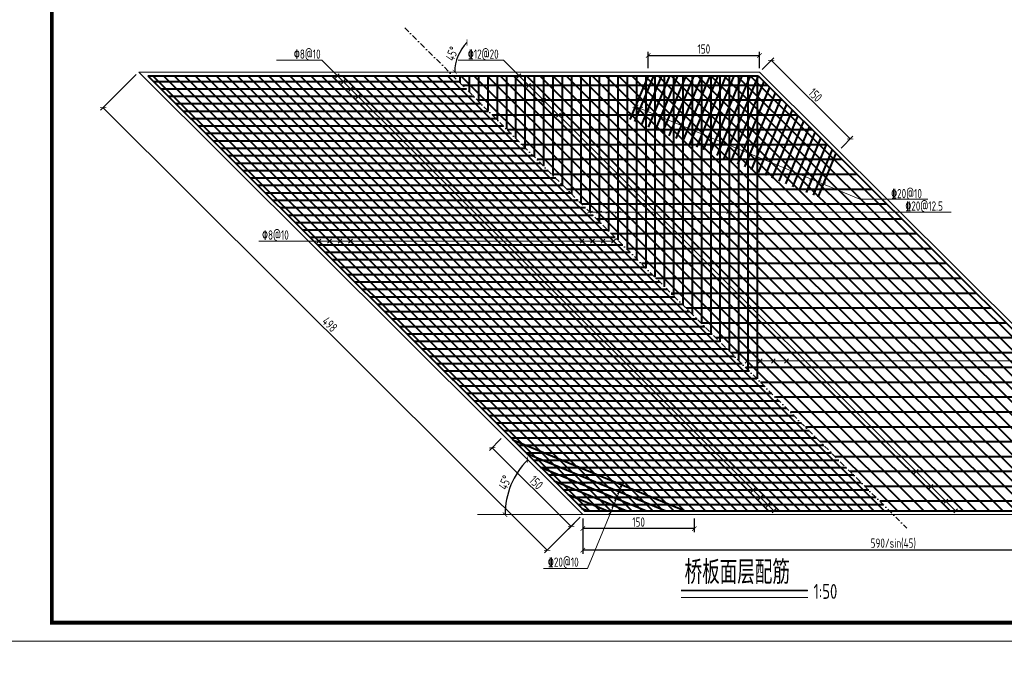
# Model space of a CAD drawing. Header units: inches. Extents: x 97745 to 142261, y 62673 to 100665.
# Tile 49 of 148: x 108033 to 110683, y 76881 to 78593. Entities that reach past the tile are written whole.
import ezdxf

# ---------------------------------------------------------------- set-up
doc = ezdxf.new("R2010")
doc.units = ezdxf.units.IN
doc.header["$MEASUREMENT"] = 0
doc.linetypes.add('DASHDOTX2', pattern=[2, 1, -0.5, 0, -0.5])
doc.layers.get('0').update_dxf_attribs({"lineweight": 15})
for name, color, linetype, lineweight in [('BM1', 7, 'Continuous', 15), ('文字', 7, 'Continuous', 20), ('轮廓线', 1, 'Continuous', 40)]:
    doc.layers.add(name, color=color, linetype=linetype, lineweight=lineweight)
doc.layers.add('轴线', color=3, linetype='DASHDOTX2')
doc.styles.add('HZTXT', font='tssdeng.shx', dxfattribs={"width": 0.75, "bigfont": 'hztxt.shx'})
doc.dimstyles.new('6', dxfattribs={"dimtxt": 25, "dimasz": 12, "dimexe": 10, "dimexo": 130, "dimgap": 5, "dimtad": 1, "dimdec": 0, "dimzin": 0, "dimdsep": 46, "dimtxsty": 'HZTXT', "dimblk": 'ARCHTICK', "dimcen": 0, "dimclrt": 7, "dimazin": 2, "dimtfac": 1, "dimtdec": 0, "dimtix": 1, "dimtmove": 2, "dimatfit": 3, "dimfxl": 250, "dimtolj": 1, "dimtzin": 0, "dimarcsym": 0})

# ---------------------------------------------------------------- blocks, each defined once
blk = doc.blocks.new('_ArchTick')
at = {"color": 0, "linetype": 'ByBlock', "const_width": 0.15}
blk.add_lwpolyline([(-0.5, -0.5), (0.5, 0.5)], dxfattribs=at)
blk = doc.blocks.new('*D440')
at = {"color": 0, "lineweight": -2, "transparency": 16777216}
blk.add_arc((109316.3, 78451.6), 112.3, 135.0847, 180, dxfattribs=at)
at = {"color": 0, "lineweight": -2, "transparency": 16777216, "xscale": 12, "yscale": 12, "zscale": 12}
for p, rotation in [((109236.8, 78530.8), 45.08468294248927), ((109204.1, 78451.6), 269.9999999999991)]:
    blk.add_blockref('_ArchTick', p, dxfattribs=dict(at, rotation=rotation))
at = {"color": 7, "transparency": 16777216, "insert": (109196.4, 78501.1), "char_height": 25, "attachment_point": 5, "rotation": 67.5423, "style": 'HZTXT'}
blk.add_mtext('\\A1;45°', dxfattribs=at)
blk = doc.blocks.new('*D424')
at = {"color": 0, "lineweight": -2, "transparency": 16777216}
for p, q in [((109724.5, 78461.6), (109724.5, 78506.1)), ((109724.5, 78496.1), (110024.5, 78496.1)), ((110024.5, 78461.6), (110024.5, 78506.1))]:
    blk.add_line(p, q, dxfattribs=at)
at = {"color": 0, "lineweight": -2, "transparency": 16777216, "xscale": 12, "yscale": 12, "zscale": 12, "rotation": 180}
blk.add_blockref('_ArchTick', (109724.5, 78496.1), dxfattribs=at)
at = {"color": 0, "lineweight": -2, "transparency": 16777216, "xscale": 12, "yscale": 12, "zscale": 12}
blk.add_blockref('_ArchTick', (110024.5, 78496.1), dxfattribs=at)
at = {"color": 7, "transparency": 16777216, "insert": (109874.5, 78513.6), "char_height": 25, "attachment_point": 5, "style": 'HZTXT'}
blk.add_mtext('\\A1;150', dxfattribs=at)
blk = doc.blocks.new('*D425')
at = {"color": 0, "lineweight": -2, "transparency": 16777216}
for p, q in [((110031.5, 78458.6), (110063, 78490.2)), ((110268.4, 78271.3), (110055.9, 78483.1)), ((110244, 78246.8), (110275.5, 78278.4))]:
    blk.add_line(p, q, dxfattribs=at)
at = {"color": 0, "lineweight": -2, "transparency": 16777216, "xscale": 12, "yscale": 12, "zscale": 12}
for p, rotation in [((110055.9, 78483.1), 135.0846829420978), ((110268.4, 78271.3), 315.0846829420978)]:
    blk.add_blockref('_ArchTick', p, dxfattribs=dict(at, rotation=rotation))
at = {"color": 7, "transparency": 16777216, "insert": (110174.5, 78389.6), "char_height": 25, "attachment_point": 5, "rotation": 315.0847, "style": 'HZTXT'}
blk.add_mtext('\\A1;150', dxfattribs=at)
blk = doc.blocks.new('*D426')
at = {"color": 0, "lineweight": -2, "transparency": 16777216}
for p, q in [((109548.8, 77239.6), (109548.8, 77154.1)), ((111220, 77207.3), (111220, 77154.1)), ((111220, 77164.1), (109548.8, 77164.1))]:
    blk.add_line(p, q, dxfattribs=at)
at = {"color": 0, "lineweight": -2, "transparency": 16777216, "xscale": 12, "yscale": 12, "zscale": 12, "rotation": 180}
blk.add_blockref('_ArchTick', (109548.8, 77164.1), dxfattribs=at)
at = {"color": 0, "lineweight": -2, "transparency": 16777216, "xscale": 12, "yscale": 12, "zscale": 12}
blk.add_blockref('_ArchTick', (111220, 77164.1), dxfattribs=at)
at = {"color": 7, "transparency": 16777216, "insert": (110384.4, 77181.6), "char_height": 25, "attachment_point": 5, "style": 'HZTXT'}
blk.add_mtext('\\A1;590/sin(45)', dxfattribs=at)
blk = doc.blocks.new('*D427')
at = {"color": 0, "lineweight": -2, "transparency": 16777216}
for p, q in [((109329.3, 77464.3), (109297.5, 77432.4)), ((109517, 77227.7), (109304.6, 77439.5)), ((109541.7, 77252.5), (109509.9, 77220.6))]:
    blk.add_line(p, q, dxfattribs=at)
at = {"color": 0, "lineweight": -2, "transparency": 16777216, "xscale": 12, "yscale": 12, "zscale": 12}
for p, rotation in [((109304.6, 77439.5), 135.0846829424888), ((109517, 77227.7), 315.0846829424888)]:
    blk.add_blockref('_ArchTick', p, dxfattribs=dict(at, rotation=rotation))
at = {"color": 7, "transparency": 16777216, "insert": (109423.1, 77346), "char_height": 25, "attachment_point": 5, "rotation": 315.0847, "style": 'HZTXT'}
blk.add_mtext('\\A1;150', dxfattribs=at)
blk = doc.blocks.new('*D428')
at = {"color": 0, "lineweight": -2, "transparency": 16777216}
for p, q in [((109548.8, 77249.6), (109548.8, 77212.1)), ((109848.8, 77249.6), (109848.8, 77212.1)), ((109848.8, 77222.1), (109548.8, 77222.1))]:
    blk.add_line(p, q, dxfattribs=at)
at = {"color": 0, "lineweight": -2, "transparency": 16777216, "xscale": 12, "yscale": 12, "zscale": 12, "rotation": 180}
blk.add_blockref('_ArchTick', (109548.8, 77222.1), dxfattribs=at)
at = {"color": 0, "lineweight": -2, "transparency": 16777216, "xscale": 12, "yscale": 12, "zscale": 12}
blk.add_blockref('_ArchTick', (109848.8, 77222.1), dxfattribs=at)
at = {"color": 7, "transparency": 16777216, "insert": (109698.8, 77239.6), "char_height": 25, "attachment_point": 5, "style": 'HZTXT'}
blk.add_mtext('\\A1;150', dxfattribs=at)
blk = doc.blocks.new('*D441')
at = {"color": 0, "lineweight": -2, "transparency": 16777216}
blk.add_arc((109548.8, 77259.6), 209.6, 135.0847, 180, dxfattribs=at)
at = {"color": 0, "lineweight": -2, "transparency": 16777216, "xscale": 12, "yscale": 12, "zscale": 12}
for p, rotation in [((109400.3, 77407.6), 45.08468294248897), ((109339.1, 77259.6), 270.0000000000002)]:
    blk.add_blockref('_ArchTick', p, dxfattribs=dict(at, rotation=rotation))
at = {"color": 7, "transparency": 16777216, "insert": (109338.9, 77346.3), "char_height": 25, "attachment_point": 5, "rotation": 67.5423, "style": 'HZTXT'}
blk.add_mtext('\\A1;45°', dxfattribs=at)
blk = doc.blocks.new('*D500')
at = {"color": 0, "lineweight": -2}
for p, q in [((108346.2, 78444.5), (108250.4, 78348.4)), ((108257.5, 78355.5), (109453, 77163.5)), ((109541.7, 77252.5), (109445.9, 77156.4))]:
    blk.add_line(p, q, dxfattribs=at)
at = {"color": 0, "lineweight": -2, "xscale": 12, "yscale": 12, "zscale": 12}
for p, rotation in [((108257.5, 78355.5), 135.0846829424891), ((109453, 77163.5), 315.0846829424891)]:
    blk.add_blockref('_ArchTick', p, dxfattribs=dict(at, rotation=rotation))
at = {"color": 7, "insert": (108867.6, 77771.9), "char_height": 25, "attachment_point": 5, "rotation": 315.0847, "style": 'HZTXT'}
blk.add_mtext('\\A1;498', dxfattribs=at)

msp = doc.modelspace()

# ---------------------------------------------------------------- linework, layer by layer
for p, q in [((108845.856, 78483.368), (108724.331, 78483.368)), ((108845.856, 78483.368), (110063.251, 77269.566)), ((109334.842, 78483.368), (109213.317, 78483.368)), ((109334.842, 78483.368), (110552.238, 77269.566)), ((108353.24, 78451.563), (110024.484, 78451.563)), ((108353.24, 78451.563), (109548.768, 77259.563)), ((108892.998, 78447.039), (108882.571, 78436.088)), ((108909.043, 78431.041), (108898.615, 78420.09)), ((109381.987, 78447.041), (109371.559, 78436.09)), ((110024.484, 78451.563), (111220.012, 77259.563)), ((108929.105, 78411.039), (108918.677, 78400.088)), ((109408.064, 78421.041), (109397.636, 78410.09)), ((108949.164, 78391.039), (108938.736, 78380.088)), ((109448.099, 78381.041), (109437.671, 78370.09)), ((109697.405, 78362.002), (109683.486, 78356.093)), ((110294.415, 78109.5), (109690.422, 78359.159)), ((109709.815, 78356.872), (109695.896, 78350.963)), ((109728.359, 78349.38), (109714.44, 78343.471)), ((109488.301, 78341.041), (109477.873, 78330.09)), ((110171.957, 78166.019), (110158.038, 78160.11)), ((110190.441, 78158.379), (110176.521, 78152.47)), ((110202.79, 78153.102), (110188.871, 78147.193)), ((110477.32, 78109.5), (110294.415, 78109.5)), ((109574.72, 78077.143), (109560.801, 78071.235)), ((109599.72, 78077.143), (109585.801, 78071.235)), ((109624.72, 78077.143), (109610.801, 78071.235)), ((109649.72, 78077.092), (109635.801, 78071.183)), ((109949.72, 78076.885), (109935.801, 78070.976)), ((109974.72, 78077.143), (109960.801, 78071.235)), ((109999.72, 78077.143), (109985.801, 78071.235)), ((110024.72, 78077.143), (110010.801, 78071.235)), ((109631.415, 77996.195), (108676.481, 77996.195)), ((108843.496, 78001.67), (108833.069, 77990.719)), ((108871.823, 78001.67), (108861.395, 77990.719)), ((108900.149, 78001.67), (108889.721, 77990.719)), ((108928.475, 78001.67), (108918.047, 77990.719)), ((109551.651, 78001.67), (109541.223, 77990.719)), ((109579.977, 78001.67), (109569.549, 77990.719)), ((109608.303, 78001.67), (109597.875, 77990.719)), ((109636.629, 78001.67), (109626.201, 77990.719)), ((109995.841, 77678.821), (109985.414, 77667.87)), ((110924.57, 77673.346), (109990.628, 77673.346)), ((110031.249, 77678.821), (110020.821, 77667.87)), ((110066.657, 77678.821), (110056.229, 77667.87)), ((110102.064, 77678.821), (110091.637, 77667.87)), ((110451.143, 77381.041), (110440.715, 77370.09)), ((109659.716, 77345.338), (109649.288, 77334.388)), ((109561.427, 77114.69), (109654.502, 77339.863)), ((109652.076, 77326.855), (109641.648, 77315.904)), ((110012.302, 77331.039), (110001.874, 77320.088)), ((110491.261, 77341.041), (110480.833, 77330.09)), ((109636.796, 77289.889), (109626.368, 77278.938)), ((109644.436, 77308.372), (109634.008, 77297.421)), ((110032.361, 77311.039), (110021.934, 77300.088)), ((110052.42, 77291.039), (110041.993, 77280.088)), ((110531.379, 77301.041), (110520.952, 77290.09)), ((109629.156, 77271.405), (109618.728, 77260.455)), ((110068.465, 77275.041), (110058.038, 77264.09)), ((110557.451, 77275.041), (110547.024, 77264.09)), ((109676.236, 77259.563), (109265.332, 77259.563)), ((109676.236, 77259.563), (111220.012, 77259.563)), ((109561.427, 77114.69), (109443.202, 77114.69)), ((110154.015, 77055.432), (109813.266, 77055.432)), ((110154.015, 77036.16), (109813.266, 77036.16))]:
    msp.add_line(p, q)
at = {"const_width": 4.5}
msp.add_lwpolyline([(110154.015, 77055.432), (109813.266, 77055.432)], dxfattribs=at)
at = {"layer": 'BM1'}
for p, q in [((109567.882, 78074.241), (110017.882, 78074.241)), ((110017.882, 78074.241), (110539.908, 78074.241))]:
    msp.add_line(p, q, dxfattribs=at)
at = {"layer": 'BM1', "const_width": 1}
for points in [[(107951.098, 79918.945), (112193.926, 79918.945), (112193.926, 76918.642), (107951.098, 76918.642), (107951.098, 79918.945)], [(107951.098, 76918.642), (112193.926, 76918.642), (112193.926, 73918.339), (107951.098, 73918.339), (107951.098, 76918.642)]]:
    msp.add_lwpolyline(points, dxfattribs=at)
at = {"layer": 'BM1'}
for points in [[(107951.098, 79918.945), (112193.926, 79918.945), (112193.926, 76918.642), (107951.098, 76918.642)], [(107951.098, 76918.642), (112193.926, 76918.642), (112193.926, 73918.339), (107951.098, 73918.339)]]:
    msp.add_lwpolyline(points, close=True, dxfattribs=at)
at = {"layer": 'BM1', "color": 0, "linetype": 'Continuous', "const_width": 9.999}
msp.add_lwpolyline([(108118.942, 76968.637), (108118.942, 79838.644), (112143.932, 79838.644), (112143.932, 76968.637)], close=True, dxfattribs=at)
at = {"layer": '轮廓线'}
for p, q in [((108377.432, 78441.563), (110020.35, 78441.563)), ((108377.432, 78441.563), (109552.902, 77269.563)), ((108391.595, 78441.563), (109567.065, 77269.563)), ((108419.922, 78441.563), (109595.391, 77269.563)), ((108448.248, 78441.563), (109623.717, 77269.563)), ((108476.574, 78441.563), (109652.043, 77269.563)), ((108504.9, 78441.563), (109680.37, 77269.563)), ((108533.226, 78441.563), (109708.696, 77269.563)), ((108561.552, 78441.563), (109737.022, 77269.563)), ((108589.879, 78441.563), (109765.348, 77269.563)), ((108618.205, 78441.563), (109793.674, 77269.563)), ((108646.531, 78441.563), (109822, 77269.563)), ((108674.857, 78441.563), (109850.327, 77269.563)), ((108703.183, 78441.563), (109878.653, 77269.563)), ((108731.509, 78441.563), (109906.979, 77269.563)), ((108759.836, 78441.563), (109935.305, 77269.563)), ((108788.162, 78441.563), (109963.631, 77269.563)), ((108816.488, 78441.563), (109991.958, 77269.563)), ((108844.814, 78441.563), (110020.284, 77269.563)), ((108873.14, 78441.563), (110048.61, 77269.563)), ((108901.466, 78441.563), (110076.936, 77269.563)), ((108929.793, 78441.563), (110105.262, 77269.563)), ((108958.119, 78441.563), (110133.588, 77269.563)), ((108986.445, 78441.563), (110161.915, 77269.563)), ((109014.771, 78441.563), (110190.241, 77269.563)), ((109043.097, 78441.563), (110218.567, 77269.563)), ((109071.423, 78441.563), (110246.893, 77269.563)), ((109099.75, 78441.563), (110275.219, 77269.563)), ((109128.076, 78441.563), (110303.545, 77269.563)), ((109156.402, 78441.563), (110331.872, 77269.563)), ((109184.728, 78441.563), (110360.198, 77269.563)), ((109217.882, 78441.563), (109217.882, 78422.628)), ((109220.136, 78441.563), (110395.605, 77269.563)), ((109242.882, 78441.563), (109242.882, 78397.702)), ((109255.544, 78441.563), (110431.013, 77269.563)), ((109267.882, 78441.563), (109267.882, 78372.776)), ((109290.951, 78441.563), (110466.421, 77269.563)), ((109292.882, 78441.563), (109292.882, 78347.85)), ((109317.882, 78441.563), (109317.882, 78322.923)), ((109326.359, 78441.563), (110501.829, 77269.563)), ((109342.882, 78441.563), (109342.882, 78297.997)), ((109361.767, 78441.563), (110537.236, 77269.563)), ((109367.882, 78441.563), (109367.882, 78273.071)), ((109392.882, 78441.563), (109392.882, 78248.145)), ((109397.174, 78441.563), (110572.644, 77269.563)), ((109417.882, 78441.563), (109417.882, 78223.219)), ((109432.582, 78441.563), (110608.052, 77269.563)), ((109442.882, 78441.563), (109442.882, 78198.292)), ((109467.882, 78441.563), (109467.882, 78173.366)), ((109467.99, 78441.563), (110643.459, 77269.563)), ((109492.882, 78441.563), (109492.882, 78148.44)), ((109503.398, 78441.563), (110678.867, 77269.563)), ((109517.882, 78441.563), (109517.882, 78123.514)), ((109538.805, 78441.563), (110714.275, 77269.563)), ((109542.882, 78441.563), (109542.882, 78098.588)), ((109567.882, 78441.563), (109567.882, 78073.661)), ((109574.213, 78441.563), (110749.683, 77269.563)), ((109592.882, 78441.563), (109592.882, 78048.735)), ((109609.621, 78441.563), (110785.09, 77269.563)), ((109617.882, 78441.563), (109617.882, 78023.809)), ((109642.882, 78441.563), (109642.882, 77998.883)), ((109645.028, 78441.563), (110820.498, 77269.563)), ((109667.882, 78441.563), (109667.882, 77973.957)), ((109724.484, 78441.563), (109675.588, 78323.271)), ((109680.436, 78441.563), (110855.906, 77269.563)), ((109739.014, 78441.563), (109687.998, 78318.141)), ((109692.882, 78441.563), (109692.882, 77949.03)), ((109760.655, 78441.563), (109706.481, 78310.501)), ((109715.844, 78441.563), (110891.313, 77269.563)), ((109717.882, 78441.563), (109717.882, 77924.104)), ((109782.297, 78441.563), (109724.964, 78302.861)), ((109742.882, 78441.563), (109742.882, 77899.178)), ((109803.938, 78441.563), (109743.447, 78295.221)), ((109751.252, 78441.563), (110926.721, 77269.563)), ((109825.579, 78441.563), (109761.931, 78287.581)), ((109767.882, 78441.563), (109767.882, 77874.252)), ((109847.22, 78441.563), (109780.414, 78279.941)), ((109786.659, 78441.563), (110962.129, 77269.563)), ((109792.882, 78441.563), (109792.882, 77849.325)), ((109868.862, 78441.563), (109798.897, 78272.301)), ((109890.503, 78441.563), (109817.38, 78264.661)), ((109817.882, 78441.563), (109817.882, 77824.399)), ((109822.067, 78441.563), (110997.536, 77269.563)), ((109912.144, 78441.563), (109835.864, 78257.021)), ((109842.882, 78441.563), (109842.882, 77799.473)), ((109933.785, 78441.563), (109854.347, 78249.381)), ((109857.475, 78441.563), (111032.944, 77269.563)), ((109867.882, 78441.563), (109867.882, 77774.547)), ((109955.426, 78441.563), (109872.83, 78241.741)), ((109977.068, 78441.563), (109891.313, 78234.101)), ((109892.882, 78441.563), (109892.882, 77749.621)), ((109892.882, 78441.563), (111068.352, 77269.563)), ((109998.709, 78441.563), (109909.797, 78226.461)), ((109917.882, 78441.563), (109917.882, 77724.694)), ((110020.35, 78441.563), (109928.28, 78218.821)), ((109928.29, 78441.563), (111103.76, 77269.563)), ((109942.882, 78441.563), (109942.882, 77699.768)), ((109963.698, 78441.563), (111139.167, 77269.563)), ((109967.882, 78441.563), (109967.882, 77674.842)), ((109992.882, 78441.563), (109992.882, 77649.916)), ((109999.105, 78441.563), (111174.575, 77269.563)), ((110017.882, 78441.563), (110017.882, 77624.99)), ((110020.35, 78441.563), (111195.82, 77269.563)), ((109214.939, 78425.563), (108393.48, 78425.563)), ((109234.998, 78405.563), (108413.539, 78405.563)), ((110046.427, 78415.563), (109224.968, 78415.563)), ((110035.675, 78426.283), (109946.763, 78211.181)), ((110051.001, 78411.003), (109965.246, 78203.541)), ((109255.057, 78385.563), (108433.598, 78385.563)), ((110066.326, 78395.723), (109983.73, 78195.901)), ((110081.651, 78380.443), (110002.213, 78188.261)), ((109275.116, 78365.563), (108453.657, 78365.563)), ((110086.545, 78375.563), (109265.087, 78375.563)), ((110096.976, 78365.163), (110020.696, 78180.621)), ((110112.302, 78349.883), (110039.179, 78172.981)), ((109295.175, 78345.563), (108473.717, 78345.563)), ((109315.235, 78325.563), (108493.776, 78325.563)), ((110126.664, 78335.563), (109305.205, 78335.563)), ((110127.627, 78334.603), (110057.663, 78165.341)), ((109335.294, 78305.563), (108513.835, 78305.563)), ((110142.952, 78319.323), (110076.146, 78157.701)), ((110158.277, 78304.043), (110094.629, 78150.061)), ((109355.353, 78285.563), (108533.894, 78285.563)), ((110166.782, 78295.563), (109345.323, 78295.563)), ((110173.603, 78288.763), (110113.112, 78142.421)), ((110188.928, 78273.483), (110131.596, 78134.781)), ((109375.412, 78265.563), (108553.953, 78265.563)), ((109395.471, 78245.563), (108574.013, 78245.563)), ((110206.901, 78255.563), (109385.442, 78255.563)), ((110204.253, 78258.203), (110150.079, 78127.141)), ((109415.531, 78225.563), (108594.072, 78225.563)), ((110219.578, 78242.923), (110168.562, 78119.501)), ((110229.868, 78232.664), (110180.972, 78114.371)), ((109435.59, 78205.563), (108614.131, 78205.563)), ((110247.019, 78215.563), (109425.56, 78215.563)), ((109455.649, 78185.563), (108634.19, 78185.563)), ((109475.708, 78165.563), (108654.249, 78165.563)), ((110287.138, 78175.563), (109465.679, 78175.563)), ((109495.767, 78145.563), (108674.309, 78145.563)), ((109515.827, 78125.563), (108694.368, 78125.563)), ((110327.256, 78135.563), (109505.797, 78135.563)), ((109535.886, 78105.563), (108714.427, 78105.563)), ((109555.945, 78085.563), (108734.486, 78085.563)), ((110367.374, 78095.563), (109545.916, 78095.563)), ((109576.004, 78065.563), (108754.545, 78065.563)), ((109596.064, 78045.563), (108774.605, 78045.563)), ((110407.493, 78055.563), (109586.034, 78055.563)), ((109616.123, 78025.563), (108794.664, 78025.563)), ((109636.182, 78005.563), (108814.723, 78005.563)), ((110447.611, 78015.563), (109626.152, 78015.563)), ((109656.241, 77985.563), (108834.782, 77985.563)), ((109676.3, 77965.563), (108854.841, 77965.563)), ((110487.73, 77975.563), (109666.271, 77975.563)), ((109696.36, 77945.563), (108874.901, 77945.563)), ((109716.419, 77925.563), (108894.96, 77925.563)), ((110527.848, 77935.563), (109706.389, 77935.563)), ((109736.478, 77905.563), (108915.019, 77905.563)), ((109756.537, 77885.563), (108935.078, 77885.563)), ((110567.966, 77895.563), (109746.508, 77895.563)), ((109776.596, 77865.563), (108955.138, 77865.563)), ((109796.656, 77845.563), (108975.197, 77845.563)), ((110608.085, 77855.563), (109786.626, 77855.563)), ((109816.715, 77825.563), (108995.256, 77825.563)), ((109836.774, 77805.563), (109015.315, 77805.563)), ((110648.203, 77815.563), (109826.744, 77815.563)), ((109856.833, 77785.563), (109035.374, 77785.563)), ((110688.322, 77775.563), (109866.863, 77775.563)), ((109876.892, 77765.563), (109055.434, 77765.563)), ((109896.952, 77745.563), (109075.493, 77745.563)), ((109917.011, 77725.563), (109095.552, 77725.563)), ((110728.44, 77735.563), (109906.981, 77735.563)), ((109937.07, 77705.563), (109115.611, 77705.563)), ((110768.559, 77695.563), (109947.1, 77695.563)), ((109957.129, 77685.563), (109135.67, 77685.563)), ((109977.188, 77665.563), (109155.73, 77665.563)), ((109997.248, 77645.563), (109175.789, 77645.563)), ((110808.677, 77655.563), (109987.218, 77655.563)), ((110017.307, 77625.563), (109195.848, 77625.563)), ((110848.795, 77615.563), (110027.336, 77615.563)), ((110037.366, 77605.563), (109215.907, 77605.563)), ((110057.425, 77585.563), (109235.966, 77585.563)), ((110077.485, 77565.563), (109256.026, 77565.563)), ((110888.914, 77575.563), (110067.455, 77575.563)), ((110097.544, 77545.563), (109276.085, 77545.563)), ((110929.032, 77535.563), (110107.573, 77535.563)), ((110117.603, 77525.563), (109296.144, 77525.563)), ((110137.662, 77505.563), (109316.203, 77505.563)), ((110157.721, 77485.563), (109336.262, 77485.563)), ((110969.151, 77495.563), (110147.692, 77495.563)), ((110177.781, 77465.563), (109356.322, 77465.563)), ((109360.516, 77461.382), (109824.576, 77269.563)), ((111009.269, 77455.563), (110187.81, 77455.563)), ((110197.84, 77445.563), (109376.381, 77445.563)), ((110217.899, 77425.563), (109396.44, 77425.563)), ((109397.592, 77424.415), (109772.22, 77269.563)), ((110237.958, 77405.563), (109416.499, 77405.563)), ((111049.387, 77415.563), (110227.929, 77415.563)), ((109434.668, 77387.449), (109719.864, 77269.563)), ((110258.017, 77385.563), (109436.558, 77385.563)), ((111089.506, 77375.563), (110268.047, 77375.563)), ((110278.077, 77365.563), (109456.618, 77365.563)), ((109471.744, 77350.482), (109667.508, 77269.563)), ((110298.136, 77345.563), (109476.677, 77345.563)), ((110318.195, 77325.563), (109496.736, 77325.563)), ((111129.624, 77335.563), (110308.165, 77335.563)), ((109508.819, 77313.516), (109615.152, 77269.563)), ((110338.254, 77305.563), (109516.795, 77305.563)), ((111169.743, 77295.563), (110348.284, 77295.563)), ((110358.313, 77285.563), (109536.855, 77285.563)), ((109545.895, 77276.549), (109562.796, 77269.563)), ((109552.902, 77269.563), (111195.82, 77269.563))]:
    msp.add_line(p, q, dxfattribs=at)
at = {"layer": '轴线', "ltscale": 15}
msp.add_line((109069.309, 78570.763), (110420.979, 77223.082), dxfattribs=at)

# ---------------------------------------------------------------- texts
at = {"color": 130, "style": 'HZTXT', "width": 0.75}
for s, p in [('%%1308@10', (108770.904, 78487.247)), ('%%13212@20', (109239.182, 78487.247)), ('%%13220@10', (110378.569, 78111.584)), ('%%13220@12.5', (110416.783, 78078.119)), ('%%1308@10', (108685.169, 78000.073)), ('%%13220@10', (109454.622, 77119.139))]:
    msp.add_text(s, height=25, dxfattribs=at).set_placement(p)
at = {"style": 'HZTXT', "width": 0.75}
msp.add_text('1:50', height=40, dxfattribs=at).set_placement((110169.634, 77032.729))
at = {"layer": '文字', "style": 'HZTXT', "width": 0.75}
msp.add_text('桥板面层配筋', height=63, dxfattribs=at).set_placement((109822.65, 77072.938))

# ---------------------------------------------------------------- dimensions: what is measured, and where the dimension line sits
for base, line1, line2, picture, middle in [((109219.045, 78507.603), ((108480.707, 78451.563), (110024.484, 78451.563)), ((109196.776, 78570.763), (110631.411, 77140.363)), '*D440', (109196.4, 78501.136)), ((109367.117, 77364.201), ((109676.236, 77259.563), (109265.332, 77259.563)), ((108353.24, 78451.563), (109548.768, 77259.563)), '*D441', (109338.86, 77346.329))]:
    dim = msp.add_angular_dim_2l(base=base, line1=line1, line2=line2, dimstyle='6', override={"dimexo": 10, "dimlfac": 0.5, "dimadec": 0})
    dim.commit()
    dim.dimension.update_dxf_attribs({"geometry": picture, "text_midpoint": middle})
for p1, p2, distance, picture, middle in [((109724.484, 78451.563), (110024.484, 78451.563), 44.566, '*D424', (109874.484, 78513.629)), ((110236.929, 78239.745), (110024.484, 78451.563), -44.566, '*D425', (110174.528, 78389.606)), ((109548.768, 77259.563), (109336.323, 77471.382), 45, '*D427', (109423.129, 77345.998)), ((109848.768, 77259.563), (109548.768, 77259.563), 37.5, '*D428', (109698.768, 77239.563))]:
    dim = msp.add_aligned_dim(p1=p1, p2=p2, distance=distance, dimstyle='6', override={"dimexo": 10, "dimlfac": 0.5})
    dim.commit()
    dim.dimension.update_dxf_attribs({"geometry": picture, "text_midpoint": middle})
dim = msp.add_aligned_dim(p1=(108353.24, 78451.563), p2=(109548.768, 77259.563), distance=-135.634, text='498', dimstyle='6', override={"dimexo": 10, "dimlfac": 0.5})
dim.commit()
dim.dimension.update_dxf_attribs({"geometry": '*D500', "text_midpoint": (108867.595, 77771.907)})
dim = msp.add_linear_dim(base=(109548.768, 77164.08), p1=(111220.012, 77217.26), p2=(109548.768, 77249.563), angle=180, text='590/sin(45)', dimstyle='6', override={"dimexo": 10, "dimdec": 2, "dimlfac": 0.5})
dim.commit()
dim.dimension.update_dxf_attribs({"geometry": '*D426', "text_midpoint": (110384.39, 77181.58)})

doc.saveas('drawing.dxf')
